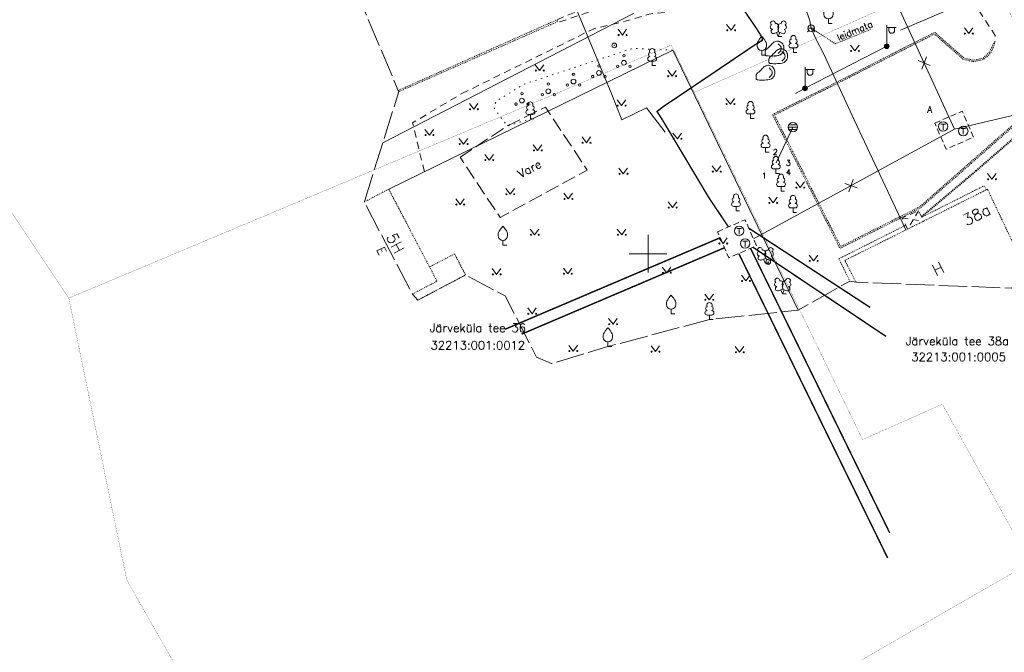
# Model space of a CAD drawing. Header units: metres. Extents: x 685671 to 686635, y 6588408 to 6589199.
# Tile 4 of 34: x 685733 to 685838, y 6588708 to 6588775. Entities that reach past the tile are written whole.
import ezdxf
from ezdxf.enums import TextEntityAlignment as Align

# ---------------------------------------------------------------- set-up
doc = ezdxf.new("R2010")
doc.units = ezdxf.units.M
for name, pattern in [('Kohtla-Järve PPA ühishoone G20$0$AAREKIVI', [0.02001, 0.01, -1e-05, 0.01]), ('Kohtla-Järve PPA ühishoone G20$0$ASFBET', [2.5, 1.5, -1]), ('Kohtla-Järve PPA ühishoone G20$0$HOONEKK', [4, 3, -1]), ('Kohtla-Järve PPA ühishoone G20$0$HOONEKP', [0.02001, 0.01, -1e-05, 0.01]), ('Kohtla-Järve PPA ühishoone G20$0$KATASTRIPIIR', [7, 4, -1, 1, -1]), ('Kohtla-Järve PPA ühishoone G20$0$KATUSEALL', [3.5, 1.25, -1, 1.25]), ('Kohtla-Järve PPA ühishoone G20$0$KOLVIK', [1.25, 0.25, -1]), ('Kohtla-Järve PPA ühishoone G20$0$KONTUUR', [1.85, 1.25, -0.6]), ('Kohtla-Järve PPA ühishoone G20$0$RAJATISP', [0.02001, 0.01, -1e-05, 0.01]), ('Kohtla-Järve PPA ühishoone G20$0$TOOPIIR', [7, 6, -1]), ('Kohtla-Järve PPA ühishoone G20$0$VIITJOON', [0.02001, 0.01, -1e-05, 0.01])]:
    doc.linetypes.add(name, pattern=pattern)
doc.layers.add('CON_sõidutee_äärekivi_8cm', color=1, linetype='Continuous')
for name, color, linetype, lineweight in [('Kohtla-Järve PPA ühishoone G20$0$AED', 250, 'Continuous', 13), ('Kohtla-Järve PPA ühishoone G20$0$HALJASTUS', 250, 'Continuous', 13), ('Kohtla-Järve PPA ühishoone G20$0$HOONE', 250, 'Continuous', 13), ('Kohtla-Järve PPA ühishoone G20$0$HOONEDET', 250, 'Continuous', 13), ('Kohtla-Järve PPA ühishoone G20$0$KPKAABEL', 250, 'Continuous', 13), ('Kohtla-Järve PPA ühishoone G20$0$MPKAABEL', 250, 'Continuous', 13), ('Kohtla-Järve PPA ühishoone G20$0$PIIR', 224, 'Continuous', 13), ('Kohtla-Järve PPA ühishoone G20$0$POST', 250, 'Continuous', 13), ('Kohtla-Järve PPA ühishoone G20$0$PUU', 250, 'Continuous', 13), ('Kohtla-Järve PPA ühishoone G20$0$RAJATIS', 250, 'Continuous', 13), ('Kohtla-Järve PPA ühishoone G20$0$RELJEEF', 250, 'Continuous', 13), ('Kohtla-Järve PPA ühishoone G20$0$SKKAEV', 250, 'Continuous', 13), ('Kohtla-Järve PPA ühishoone G20$0$SKTRASS', 250, 'Continuous', 13), ('Kohtla-Järve PPA ühishoone G20$0$TEE', 250, 'Continuous', 13), ('Kohtla-Järve PPA ühishoone G20$0$TKAEV', 250, 'Continuous', 13), ('Kohtla-Järve PPA ühishoone G20$0$TORUNR', 250, 'Continuous', 13), ('Kohtla-Järve PPA ühishoone G20$0$TTRASS', 250, 'Continuous', 13), ('Kohtla-Järve PPA ühishoone G20$0$VKAEV', 250, 'Continuous', 13), ('Kohtla-Järve PPA ühishoone G20$0$VORK', 250, 'Continuous', 13), ('Kohtla-Järve PPA ühishoone G20$0$VTRASS', 250, 'Continuous', 13)]:
    doc.layers.add(name, color=color, linetype=linetype, lineweight=lineweight)
doc.layers.add('Kohtla-Järve PPA ühishoone G20$0$MOOTPIIR', color=250, linetype='Continuous', lineweight=13, plot=False)
doc.styles.add('Kohtla-Järve PPA ühishoone G20$0$romanc', font='romanc.shx')
doc.styles.add('Kohtla-Järve PPA ühishoone G20$0$romans', font='romans.shx')
doc.linetypes.add('Kohtla-Järve PPA ühishoone G20$0$-2T-', pattern='A,10,-1.5,["2T",Kohtla-Järve PPA ühishoone G20$0$romans,S=1.4,R=0,X=-1.4,Y=-0.7],-1.5,10,-3', length=26)
doc.linetypes.add('Kohtla-Järve PPA ühishoone G20$0$-SK-', pattern='A,10,-1.5,["SK",Kohtla-Järve PPA ühishoone G20$0$romans,S=1.4,R=0,X=-1.4,Y=-0.7],-1.5,10,-3', length=26)
doc.linetypes.add('Kohtla-Järve PPA ühishoone G20$0$-T-', pattern='A,10,-1.5,["T",Kohtla-Järve PPA ühishoone G20$0$romans,S=1.4,R=0,X=-0.7,Y=-0.7],-1.5,10,-3', length=26)
doc.linetypes.add('Kohtla-Järve PPA ühishoone G20$0$-V-', pattern='A,10,-1.5,["V",Kohtla-Järve PPA ühishoone G20$0$romans,S=1.4,R=0,X=-0.7,Y=-0.7],-1.5,10,-3', length=26)
doc.linetypes.add('Kohtla-Järve PPA ühishoone G20$0$EP_KBL', pattern='A,8,-2,[138,mkm.shx,S=1,R=0,X=0,Y=0],1,[138,mkm.shx,S=1,R=0,X=0,Y=0],4,[138,mkm.shx,S=1,R=180,X=0,Y=0],1,[138,mkm.shx,S=1,R=180,X=0,Y=0],-2', length=18)
doc.linetypes.add('Kohtla-Järve PPA ühishoone G20$0$MP_KBL', pattern='A,8,-2,[138,mkm.shx,S=1,R=0,X=0,Y=0],6,[138,mkm.shx,S=1,R=180,X=0,Y=0],-2', length=18)
doc.linetypes.add('Kohtla-Järve PPA ühishoone G20$0$VO_AED', pattern='A,2.5,[135,mkm.shx,S=0.6,R=0,X=0,Y=0],5,[135,mkm.shx,S=0.6,R=180,X=0,Y=0],2.5', length=10)

# ---------------------------------------------------------------- blocks, each defined once
blk = doc.blocks.new('Kohtla-Järve PPA ühishoone G20$0$VKORIS')
at = {"color": 0, "linetype": 'Continuous'}
for p, q in [((0, 4), (0, -4)), ((-4, 0), (4, 0))]:
    blk.add_line(p, q, dxfattribs=at)
blk = doc.blocks.new('Kohtla-Järve PPA ühishoone G20$0$SOKAEV')
at = {"color": 0}
for p, q in [((-0.5, 0.5), (0.5, 0.5)), ((0, -0.7), (0, 0.5))]:
    blk.add_line(p, q, dxfattribs=at)
blk.add_circle((0, 0), 1, dxfattribs=at)
blk = doc.blocks.new('Kohtla-Järve PPA ühishoone G20$0$MURU')
at = {"color": 0, "linetype": 'Continuous'}
for p, q in [((-0.93, 1.21), (0, 0)), ((0, 0), (0.89, 1.21))]:
    blk.add_line(p, q, dxfattribs=at)
for centre in [(-0.8, 0), (0.86, 0)]:
    blk.add_ellipse(centre, major_axis=(0.0778, 0.0778), ratio=1, start_param=5.497787, end_param=11.780972, dxfattribs=at)
blk = doc.blocks.new('Kohtla-Järve PPA ühishoone G20$0$EITOOT')
at = {"color": 0, "linetype": 'Continuous'}
for p, q in [((-0.99, 0.99), (0.99, -0.99)), ((-0.99, -0.99), (0.99, 0.99))]:
    blk.add_line(p, q, dxfattribs=at)
blk = doc.blocks.new('Kohtla-Järve PPA ühishoone G20$0$LEHTP1')
at = {"layer": 'Kohtla-Järve PPA ühishoone G20$0$PUU', "linetype": 'Continuous'}
for p, q in [((0.48, 0.95), (-0.48, 0.95)), ((0, 0), (0, 0.95)), ((0.76, 0), (0, 0))]:
    blk.add_line(p, q, dxfattribs=at)
for centre, radius, start, end in [((-0.34, 2.35), 0.465, 109.0217, 253.1415), ((0, 3.04), 0.554, 332.5799, 207.4201), ((0.34, 2.35), 0.465, 286.8508, 70.9859), ((-0.47, 1.42), 0.475, 90.0016, 269.3953), ((0.47, 1.42), 0.475, 270.6047, 89.9984)]:
    blk.add_arc(centre, radius, start, end, dxfattribs=at)
blk = doc.blocks.new('Kohtla-Järve PPA ühishoone G20$0$KIVISU')
at = {"color": 0, "linetype": 'Continuous'}
for points, knots in [([(-2.05, -1.07), (-2.04, -0.8), (-2.04, -0.54), (-2.01, -0.27), (-1.97, 0.08), (-1.53, 0.24), (-1.29, 0.49), (-1.04, 0.75), (-0.8, 1), (-0.55, 1.26), (-0.34, 1.48), (-0.05, 1.63), (0.23, 1.74), (0.47, 1.83), (0.76, 1.79), (1.01, 1.68), (1.27, 1.57), (1.49, 1.44), (1.67, 1.18), (1.88, 0.88), (1.94, 0.57), (1.94, 0.27), (1.94, -0.06), (1.88, -0.38), (1.63, -0.71), (1.38, -1.04), (1.1, -1.21), (0.75, -1.27), (0.31, -1.34), (-0.13, -1.36), (-0.57, -1.37), (-0.91, -1.38), (-1.25, -1.37), (-1.59, -1.35), (-1.72, -1.34), (-1.9, -1.33), (-1.97, -1.21), (-2, -1.16), (-2.02, -1.12), (-2.05, -1.07)], [0, 0, 0, 0, 0.070434, 0.070434, 0.070434, 0.162491, 0.162491, 0.162491, 0.256397, 0.256397, 0.256397, 0.336931, 0.336931, 0.336931, 0.405721, 0.405721, 0.405721, 0.47853, 0.47853, 0.47853, 0.561997, 0.561997, 0.561997, 0.652379, 0.652379, 0.652379, 0.744099, 0.744099, 0.744099, 0.860503, 0.860503, 0.860503, 0.950211, 0.950211, 0.950211, 0.985821, 0.985821, 0.985821, 1, 1, 1, 1]), ([(0.73, 1.24), (0.88, 1.06), (1.04, 0.88), (1.2, 0.7), (1.41, 0.45), (1.46, -0.03), (1.24, -0.27), (1.07, -0.46), (0.89, -0.64), (0.72, -0.83)], [0, 0, 0, 0, 0.292091, 0.292091, 0.292091, 0.688198, 0.688198, 0.688198, 1, 1, 1, 1])]:
    blk.add_open_spline(points, degree=3, knots=knots, dxfattribs=at)
blk = doc.blocks.new('Kohtla-Järve PPA ühishoone G20$0$VILJA1')
at = {"layer": 'Kohtla-Järve PPA ühishoone G20$0$PUU', "linetype": 'Continuous'}
for p, q in [((0, 0), (0, 1)), ((0.8, 0), (0, 0))]:
    blk.add_line(p, q, dxfattribs=at)
at = {"layer": 'Kohtla-Järve PPA ühishoone G20$0$PUU', "linetype": 'Continuous', "flags": 128}
for points in [[(-1, 2), (-1, 2.3), (-0.98, 2.43), (-0.91, 2.69), (-0.79, 2.93), (-0.5, 3.4), (-0.18, 3.81), (0, 4)], [(1, 2), (1, 2.3), (0.98, 2.43), (0.91, 2.69), (0.79, 2.93), (0.5, 3.4), (0.18, 3.81), (0, 4)]]:
    blk.add_lwpolyline(points, dxfattribs=at)
at = {"layer": 'Kohtla-Järve PPA ühishoone G20$0$PUU', "linetype": 'Continuous'}
blk.add_arc((0, 2), 1, 180, 0, dxfattribs=at)
blk = doc.blocks.new('Kohtla-Järve PPA ühishoone G20$0$LEHTP2')
at = {"layer": 'Kohtla-Järve PPA ühishoone G20$0$PUU', "linetype": 'Continuous'}
for p, q in [((-0.88, 0.67), (0.01, 1.02)), ((0, 0), (-0.35, 0.88)), ((0, 0), (0.36, 0.88)), ((0.76, 0), (0, 0)), ((0.01, 1.02), (0.89, 0.66))]:
    blk.add_line(p, q, dxfattribs=at)
at = {"layer": 'Kohtla-Järve PPA ühishoone G20$0$PUU', "linetype": 'Continuous', "flags": 128}
blk.add_lwpolyline([(0.01, 2.01), (-0.03, 1.86), (-0.03, 1.82), (-0.01, 1.76), (0.03, 1.69), (0.04, 1.65), (0.01, 1.58), (-0.04, 1.48), (-0.05, 1.43), (-0.04, 1.4), (-0.02, 1.34), (0.05, 1.22), (0.06, 1.18), (0.05, 1.14), (0.02, 1.07), (0.01, 1.02)], dxfattribs=at)
at = {"layer": 'Kohtla-Järve PPA ühishoone G20$0$PUU', "linetype": 'Continuous'}
for centre, radius, start, end in [((-1.26, 2.01), 0.448, 111.4304, 274.4987), ((-1.11, 2.83), 0.512, 111.5027, 232.5173), ((-1.11, 2.83), 0.512, 350.4856, 111.5002), ((-0.44, 2.33), 0.448, 308.5041, 111.5725), ((0.48, 2.32), 0.45, 67.7016, 230.5126), ((1.16, 2.81), 0.512, 67.6168, 188.6314), ((1.29, 1.99), 0.448, 264.6183, 67.6866), ((1.16, 2.81), 0.512, 306.5997, 67.6143), ((-1.05, 1.12), 0.475, 111.5014, 291.5004), ((0.01, 1.53), 0.475, 66.7655, 111.5015), ((1.07, 1.1), 0.475, 247.6166, 67.6155)]:
    blk.add_arc(centre, radius, start, end, dxfattribs=at)
blk = doc.blocks.new('Kohtla-Järve PPA ühishoone G20$0$MEPOST')
at = {"color": 0, "linetype": 'Continuous', "const_width": 0.5}
blk.add_lwpolyline([(-0.25, 0, 1), (0.25, 0, 1)], format="xyb", close=True, dxfattribs=at)
at = {"color": 0}
blk.add_circle((0, 0), 0.5, dxfattribs=at)
blk = doc.blocks.new('Kohtla-Järve PPA ühishoone G20$0$VAPOST')
at = {"color": 0}
for p, q in [((0, 0.5), (0, 4.5)), ((0, 4), (2, 4)), ((0.45, 3.36), (0.45, 4)), ((1.68, 3.36), (1.68, 4))]:
    blk.add_line(p, q, dxfattribs=at)
blk.add_arc((1.07, 3.36), 0.613, 180, 0, dxfattribs=at)
blk = doc.blocks.new('Kohtla-Järve PPA ühishoone G20$0$VESIIB')
at = {"layer": 'Kohtla-Järve PPA ühishoone G20$0$VKAEV', "linetype": 'Continuous', "lineweight": 0}
for p, q in [((-0.7, 0), (0.7, 0)), ((-0.49, -0.49), (-0.77, -0.77)), ((0.49, -0.49), (0.77, -0.77))]:
    blk.add_line(p, q, dxfattribs=at)
blk.add_circle((0, 0), 0.7, dxfattribs=at)
blk = doc.blocks.new('Kohtla-Järve PPA ühishoone G20$0$BEPOST')
at = {"color": 0, "linetype": 'Continuous'}
for radius in [0.5, 0.0467]:
    blk.add_circle((0, 0), radius, dxfattribs=at)
blk = doc.blocks.new('Kohtla-Järve PPA ühishoone G20$0$PQQSAS')
at = {"color": 0, "linetype": 'Continuous'}
for centre, radius in [((0, 0), 0.5), ((0, 1.5), 0.25), ((-1.3, -0.75), 0.25), ((1.3, -0.75), 0.25)]:
    blk.add_circle(centre, radius, dxfattribs=at)
blk = doc.blocks.new('Kohtla-Järve PPA ühishoone G20$0$REKAEV')
at = {"layer": 'Kohtla-Järve PPA ühishoone G20$0$SKKAEV', "linetype": 'Continuous'}
for p, q in [((0.86, 0.5), (-0.86, 0.5)), ((-1, 0), (1, 0)), ((0.86, -0.5), (-0.86, -0.5))]:
    blk.add_line(p, q, dxfattribs=at)
blk.add_circle((0, 0), 1, dxfattribs=at)
blk = doc.blocks.new('Kohtla-Järve PPA ühishoone G20')
at = {"layer": 'Kohtla-Järve PPA ühishoone G20$0$AED', "linetype": 'Kohtla-Järve PPA ühishoone G20$0$VO_AED', "ltscale": 0.5, "flags": 128}
for points in [[(685802.63, 6588771.56), (685772.51, 6588756.84)], [(685802.63, 6588771.56), (685815.91, 6588744.02)]]:
    blk.add_lwpolyline(points, dxfattribs=at)
at = {"layer": 'Kohtla-Järve PPA ühishoone G20$0$HALJASTUS', "linetype": 'Kohtla-Järve PPA ühishoone G20$0$KOLVIK', "ltscale": 0.5, "flags": 128}
blk.add_lwpolyline([(685802.63, 6588771.56), (685798.38, 6588771.76), (685786.87, 6588767.97), (685783.92, 6588766.18), (685783.64, 6588765.51), (685785.06, 6588763.52), (685787.53, 6588764.28)], dxfattribs=at)
at = {"layer": 'Kohtla-Järve PPA ühishoone G20$0$HOONE', "linetype": 'Kohtla-Järve PPA ühishoone G20$0$HOONEKK', "ltscale": 0.5, "flags": 128}
blk.add_lwpolyline([(685780.08, 6588760.22), (685785.06, 6588763.52), (685789.12, 6588765.54), (685793.55, 6588758.86), (685784.32, 6588753.83)], close=True, dxfattribs=at)
at = {"layer": 'Kohtla-Järve PPA ühishoone G20$0$HOONE', "linetype": 'Kohtla-Järve PPA ühishoone G20$0$HOONEKP', "ltscale": 0.5, "flags": 128}
for points in [[(685775.03, 6588745.72), (685777.63, 6588747.09), (685772.51, 6588756.84), (685769.91, 6588755.47)], [(685822.05, 6588746.97), (685820.86, 6588749.29), (685835.99, 6588756.83), (685840.51, 6588747.27), (685838.56, 6588746.35)]]:
    blk.add_lwpolyline(points, dxfattribs=at)
at = {"layer": 'Kohtla-Järve PPA ühishoone G20$0$HOONE', "linetype": 'Kohtla-Järve PPA ühishoone G20$0$KATUSEALL', "ltscale": 0.5, "flags": 128}
blk.add_lwpolyline([(685827.52, 6588752.61), (685826.94, 6588753.78), (685828.67, 6588754.55), (685829.22, 6588753.45)], dxfattribs=at)
at = {"layer": 'Kohtla-Järve PPA ühishoone G20$0$HOONEDET', "linetype": 'Kohtla-Järve PPA ühishoone G20$0$HOONEKP', "ltscale": 0.5}
for p, q in [((685829.01, 6588753.87), (685835.64, 6588757.2)), ((685835.64, 6588757.2), (685835.86, 6588756.76)), ((685820.23, 6588749.46), (685827.32, 6588753.02)), ((685820.23, 6588749.46), (685821.39, 6588747.1))]:
    blk.add_line(p, q, dxfattribs=at)
at = {"layer": 'Kohtla-Järve PPA ühishoone G20$0$HOONEDET', "linetype": 'Kohtla-Järve PPA ühishoone G20$0$KATUSEALL', "ltscale": 0.5}
for p, q in [((685826.94, 6588753.78), (685829.22, 6588753.45)), ((685828.67, 6588754.55), (685827.52, 6588752.61))]:
    blk.add_line(p, q, dxfattribs=at)
at = {"layer": 'Kohtla-Järve PPA ühishoone G20$0$KPKAABEL', "linetype": 'Kohtla-Järve PPA ühishoone G20$0$EP_KBL', "ltscale": 0.5, "flags": 128}
blk.add_lwpolyline([(685762.05, 6588840.04), (685763.85, 6588836.43), (685765.98, 6588832.18), (685770.07, 6588824.03), (685771.83, 6588820.86), (685774.1, 6588816.68), (685775.49, 6588813.75), (685778.44, 6588807.54), (685780.32, 6588803.59), (685784.24, 6588795.34), (685785.47, 6588792.75), (685787.18, 6588789.13), (685787.67, 6588788.03), (685788.95, 6588784.73), (685791.56, 6588777.96), (685796.17, 6588766.88), (685797.23, 6588764.2), (685799.84, 6588765.45), (685801.82, 6588762.87)], dxfattribs=at)
at = {"layer": 'Kohtla-Järve PPA ühishoone G20$0$MOOTPIIR', "linetype": 'Kohtla-Järve PPA ühishoone G20$0$TOOPIIR', "ltscale": 0.5, "flags": 128}
blk.add_lwpolyline([(685869.39, 6588820.36), (685868.83, 6588821.41), (685866.78, 6588823.61), (685865.45, 6588823.51), (685863.75, 6588824.91), (685861.79, 6588826.66), (685858.02, 6588836.88), (685869.27, 6588843.8), (685869.4, 6588843.84), (685872.58, 6588845.59), (685872.67, 6588845.67), (685872.79, 6588845.77), (685874.12, 6588846.43), (685895.25, 6588852.39), (685895.42, 6588851.01), (685895.82, 6588849.47), (685900.77, 6588844.03), (685897.98, 6588839.45), (685898.78, 6588837.59), (685898.85, 6588837.34), (685900.96, 6588833.68), (685963.69, 6588860.24), (686030.15, 6588728.66), (685913, 6588656.9), (685845.28, 6588745.25), (685845.26, 6588745.26), (685841.65, 6588746.3), (685838.56, 6588746.35), (685822.05, 6588746.97), (685821.39, 6588747.1), (685815.91, 6588744.02), (685806.51, 6588743.02), (685795.75, 6588740.15), (685789.77, 6588738.35), (685788.18, 6588739.03), (685784.86, 6588745.53), (685780.66, 6588747.74), (685775.59, 6588745.08), (685775.03, 6588745.72), (685769.91, 6588755.47), (685769.91, 6588755.47), (685773.58, 6588767.17), (685773.52, 6588767.3), (685769.33, 6588777.24), (685784.89, 6588784.73), (685786.1, 6588789.94), (685785.18, 6588791.62), (685772.32, 6588802.65), (685764.19, 6588811.63), (685762.42, 6588819.31), (685761.39, 6588821.62), (685758.47, 6588823.58), (685757.7, 6588825.21), (685751.16, 6588833.73), (685755.1, 6588837.07), (685757.84, 6588836.48), (685758.52, 6588836.76), (685761.81, 6588839.94), (685765.15, 6588841.34), (685773.31, 6588841.87), (685774.93, 6588838.99), (685775.39, 6588838.11), (685792.17, 6588826), (685797.26, 6588822.26), (685801.47, 6588821.2), (685801.51, 6588819.81), (685809.93, 6588822.73), (685825.06, 6588821.87), (685826.27, 6588817.28), (685828.05, 6588813.4), (685829.3, 6588810.98), (685829.58, 6588810.29), (685830.52, 6588808.63), (685830.72, 6588807.17), (685831.93, 6588804.69), (685832.02, 6588804.48)], close=True, dxfattribs=at)
at = {"layer": 'Kohtla-Järve PPA ühishoone G20$0$MPKAABEL', "linetype": 'Kohtla-Järve PPA ühishoone G20$0$MP_KBL', "ltscale": 0.5, "flags": 128}
for points in [[(685826.75, 6588773.7), (685866.29, 6588790.53), (685869.04, 6588790.15), (685878.37, 6588780.26)], [(685825.3, 6588771.98), (685816.64, 6588767.53), (685815.64, 6588766.98)]]:
    blk.add_lwpolyline(points, dxfattribs=at)
at = {"layer": 'Kohtla-Järve PPA ühishoone G20$0$PIIR', "color": 1, "linetype": 'Kohtla-Järve PPA ühishoone G20$0$KATASTRIPIIR', "ltscale": 0.5, "const_width": 0.02, "flags": 128}
for points in [[(685716.77, 6588778.03), (685738.6, 6588745.29), (685802.47, 6588772.1), (685804.91, 6588767.09), (685835.53, 6588780.71), (685915.31, 6588816.21), (685960.71, 6588836.42), (686035.3, 6588866.66), (686082.42, 6588884.69), (686148.48, 6588896.21), (686183.88, 6588895.46), (686240.01, 6588901.9), (686274.8, 6588910.49), (686271.24, 6588941.96), (686238.78, 6588948.4), (686130.81, 6588924.43), (686104.96, 6588925.39), (686039.54, 6588902.75), (686019.81, 6588895.45), (686016.25, 6588904.34), (686012.28, 6588908.21), (686004.31, 6588910.86), (685980.69, 6588900.73), (685976.21, 6588892.56), (685976.32, 6588887.19), (685977.59, 6588884.03), (685959.72, 6588876.63), (685889.56, 6588848.2), (685814.52, 6588817.68), (685790.98, 6588808.16), (685716.77, 6588778.03)], [(685716.77, 6588778.03), (685738.6, 6588745.29), (685802.47, 6588772.1), (685804.91, 6588767.09), (685835.53, 6588780.71), (685915.31, 6588816.21), (685960.71, 6588836.42), (686035.3, 6588866.66), (686082.42, 6588884.69), (686148.48, 6588896.21), (686183.88, 6588895.46), (686240.01, 6588901.9), (686274.8, 6588910.49), (686271.24, 6588941.96), (686238.78, 6588948.4), (686130.81, 6588924.43), (686104.96, 6588925.39), (686039.54, 6588902.75), (686019.81, 6588895.45), (686016.25, 6588904.34), (686012.28, 6588908.21), (686004.31, 6588910.86), (685980.69, 6588900.73), (685976.21, 6588892.56), (685976.32, 6588887.19), (685977.59, 6588884.03), (685959.72, 6588876.63), (685889.56, 6588848.2), (685814.52, 6588817.68), (685790.98, 6588808.16), (685716.77, 6588778.03)], [(685867.66, 6588721.37), (685835.53, 6588780.71), (685804.91, 6588767.09), (685822.74, 6588730.3), (685831.2, 6588734.05), (685840.53, 6588717.22), (685845.22, 6588708.79), (685859.82, 6588716.95), (685865.09, 6588719.91), (685867.66, 6588721.37)], [(685802.47, 6588772.1), (685738.6, 6588745.29), (685744.74, 6588715.43), (685767.62, 6588675.28), (685812.71, 6588701.21), (685820.62, 6588705.77), (685827.86, 6588709.96), (685835.65, 6588714.44), (685840.53, 6588717.22), (685831.2, 6588734.05), (685822.74, 6588730.3), (685804.91, 6588767.09), (685802.47, 6588772.1)]]:
    blk.add_lwpolyline(points, dxfattribs=at)
at = {"layer": 'Kohtla-Järve PPA ühishoone G20$0$RAJATIS', "linetype": 'Kohtla-Järve PPA ühishoone G20$0$RAJATISP', "ltscale": 0.5, "flags": 128}
for points in [[(685779.49, 6588749.98), (685780.66, 6588747.74), (685775.59, 6588745.08)], [(685779.49, 6588749.98), (685776.84, 6588748.59)]]:
    blk.add_lwpolyline(points, dxfattribs=at)
at = {"layer": 'Kohtla-Järve PPA ühishoone G20$0$SKTRASS', "linetype": 'Kohtla-Järve PPA ühishoone G20$0$-SK-', "ltscale": 0.5, "flags": 128}
for points in [[(685771.88, 6588761.75), (685798.47, 6588775.46)], [(685813.59, 6588759.61), (685815.36, 6588763.41)]]:
    blk.add_lwpolyline(points, dxfattribs=at)
at = {"layer": 'Kohtla-Järve PPA ühishoone G20$0$TEE', "linetype": 'Kohtla-Järve PPA ühishoone G20$0$ASFBET', "ltscale": 0.5, "flags": 128}
for points in [[(685810.57, 6588783.49), (685801.55, 6588779.48), (685796.31, 6588777.31), (685790.27, 6588774.75)], [(685816.58, 6588777.8), (685823.85, 6588780.12), (685829.28, 6588781.57), (685831.41, 6588781.83), (685832.93, 6588778.98), (685836.81, 6588773.13), (685836.74, 6588772.2)], [(685815.58, 6588779.86), (685810.78, 6588778.57), (685802.72, 6588777.37), (685800.16, 6588777.72), (685796.54, 6588776.57), (685790.52, 6588774.52)], [(685816.58, 6588777.8), (685810.76, 6588776.65), (685803.05, 6588775.72), (685800.11, 6588775.39), (685797.58, 6588774.63), (685794.26, 6588773.83)], [(685780.26, 6588766.97), (685794.26, 6588773.83)], [(685776.29, 6588758.68), (685775.05, 6588763.88), (685780.26, 6588766.97)]]:
    blk.add_lwpolyline(points, dxfattribs=at)
at = {"layer": 'Kohtla-Järve PPA ühishoone G20$0$TEE', "linetype": 'Kohtla-Järve PPA ühishoone G20$0$AAREKIVI', "ltscale": 0.5, "flags": 128}
for points in [[(685773.52, 6588767.3), (685790.27, 6588774.75), (685790.45, 6588774.61), (685773.58, 6588767.17)], [(685827.54, 6588772.02), (685830.4, 6588773.45), (685833.51, 6588770.72), (685834.5, 6588770.5), (685835.5, 6588770.71), (685836.21, 6588771.36), (685836.6, 6588772.26)], [(685827.61, 6588771.88), (685830.37, 6588773.27), (685833.44, 6588770.58), (685834.5, 6588770.35), (685835.57, 6588770.57), (685836.34, 6588771.27), (685836.74, 6588772.2)], [(685827.54, 6588772.02), (685820.84, 6588768.59), (685813.19, 6588764.75), (685820.35, 6588750.56), (685826.67, 6588753.73), (685828.86, 6588754.84), (685834.24, 6588759.55)], [(685827.61, 6588771.88), (685820.91, 6588768.46), (685813.4, 6588764.69), (685820.42, 6588750.76), (685826.6, 6588753.87), (685828.78, 6588754.96), (685834.14, 6588759.67)], [(685836.6, 6588772.26), (685836.74, 6588772.2)], [(685834.14, 6588759.67), (685838.54, 6588763.53), (685839.47, 6588764.16), (685840.52, 6588764.29), (685841.45, 6588764.04), (685842.17, 6588763.52), (685842.98, 6588762.5), (685846.89, 6588755.79), (685849, 6588752.14), (685852.39, 6588746.6)], [(685834.24, 6588759.55), (685838.63, 6588763.41), (685839.52, 6588764.01), (685840.51, 6588764.14), (685841.38, 6588763.91), (685842.06, 6588763.41), (685842.85, 6588762.41), (685846.76, 6588755.72), (685848.87, 6588752.07), (685852.26, 6588746.52)], [(685834.76, 6588758.82), (685839.08, 6588762.57), (685840.01, 6588762.98), (685841.95, 6588763.35)], [(685834.81, 6588758.76), (685839.13, 6588762.5), (685840.03, 6588762.9), (685841.96, 6588763.27)], [(685834.76, 6588758.82), (685828.97, 6588753.94)], [(685834.81, 6588758.76), (685829.01, 6588753.87)]]:
    blk.add_lwpolyline(points, dxfattribs=at)
at = {"layer": 'Kohtla-Järve PPA ühishoone G20$0$TTRASS', "linetype": 'Kohtla-Järve PPA ühishoone G20$0$-2T-', "ltscale": 0.5, "const_width": 0.15, "flags": 128}
for points in [[(685766.48, 6588841.42), (685770.09, 6588835.15), (685771.03, 6588833.15), (685776.3, 6588825.63), (685781.93, 6588817.48), (685789.56, 6588806.73), (685794.83, 6588798.39), (685811.66, 6588773.62)], [(685811.66, 6588773.62), (685812.11, 6588772.85), (685812.1, 6588772.6), (685811.29, 6588772.1), (685803.03, 6588766.53), (685801.69, 6588765.64), (685800.95, 6588765.07), (685801.49, 6588764.24), (685806.5, 6588755.85), (685808.53, 6588752.83)]]:
    blk.add_lwpolyline(points, dxfattribs=at)
at = {"layer": 'Kohtla-Järve PPA ühishoone G20$0$TTRASS', "linetype": 'Kohtla-Järve PPA ühishoone G20$0$-2T-', "ltscale": 0.5, "flags": 128}
for points in [[(685824.49, 6588780.6), (685832.5, 6588763.19)], [(685832.5, 6588763.19), (685851.39, 6588767.63)], [(685811.17, 6588751.56), (685832.5, 6588763.19)]]:
    blk.add_lwpolyline(points, dxfattribs=at)
at = {"layer": 'Kohtla-Järve PPA ühishoone G20$0$TTRASS', "linetype": 'Kohtla-Järve PPA ühishoone G20$0$KONTUUR', "ltscale": 0.5, "flags": 128}
for points in [[(685830.39, 6588763.84), (685833.31, 6588765.1), (685834.51, 6588762.34), (685831.59, 6588761.07), (685830.39, 6588763.84)], [(685807.37, 6588752.33), (685810.29, 6588753.59), (685811.49, 6588750.83), (685808.57, 6588749.56), (685807.37, 6588752.33)]]:
    blk.add_lwpolyline(points, dxfattribs=at)
at = {"layer": 'Kohtla-Järve PPA ühishoone G20$0$TTRASS', "linetype": 'Kohtla-Järve PPA ühishoone G20$0$-T-', "ltscale": 0.5, "const_width": 0.15, "flags": 128}
for points in [[(685810.68, 6588752.7), (685823.55, 6588744.3)], [(685784.84, 6588741.99), (685807.65, 6588751.69)], [(685786.59, 6588741.47), (685808.11, 6588750.63)], [(685810.87, 6588750.56), (685825.62, 6588720.41)], [(685811.14, 6588750.67), (685825.23, 6588741.23)], [(685809.62, 6588750.02), (685825.39, 6588717.77)]]:
    blk.add_lwpolyline(points, dxfattribs=at)
at = {"layer": 'Kohtla-Järve PPA ühishoone G20$0$VTRASS', "linetype": 'Kohtla-Järve PPA ühishoone G20$0$-V-', "ltscale": 0.5, "flags": 128}
blk.add_lwpolyline([(685803.25, 6588802.88), (685812.68, 6588784), (685816.65, 6588776.11), (685817.14, 6588774.68), (685817.3, 6588773.9), (685817.74, 6588772.85), (685818.62, 6588771.15), (685821.84, 6588764.19), (685827.32, 6588752.51)], dxfattribs=at)
at = {"layer": 'Kohtla-Järve PPA ühishoone G20$0$VTRASS', "linetype": 'Kohtla-Järve PPA ühishoone G20$0$VIITJOON', "ltscale": 0.5, "flags": 128}
blk.add_lwpolyline([(685817.3, 6588773.9), (685819.85, 6588772.24), (685823.68, 6588773.8)], dxfattribs=at)
at = {"layer": 'Kohtla-Järve PPA ühishoone G20$0$HALJASTUS', "linetype": 'Continuous', "xscale": 0.5, "yscale": 0.5, "zscale": 0.5}
for p in [(685797.29, 6588773.17), (685808.8, 6588773.67), (685834, 6588773.33), (685821.92, 6588771.49), (685788.51, 6588769.41), (685802.55, 6588768.81), (685797.19, 6588765.69), (685808.73, 6588765.85), (685781.53, 6588765.31), (685776.82, 6588762.57), (685780.44, 6588761.61), (685793.47, 6588761.76), (685803.11, 6588762.18), (685788.3, 6588760.94), (685783.16, 6588759.92), (685797.38, 6588758.46), (685807.27, 6588758.7), (685836.45, 6588757.88), (685785.39, 6588756.3), (685816.13, 6588757.01), (685780.08, 6588755.21), (685791.55, 6588755.8), (685813.26, 6588755.38), (685802.6, 6588754.89), (685787.98, 6588752), (685797.21, 6588752), (685807.96, 6588751.08), (685817.54, 6588749.23), (685783.95, 6588747.81), (685791.49, 6588747.87), (685801.98, 6588747.98), (685810.37, 6588747.12), (685806.48, 6588745.12), (685787.71, 6588743.64), (685796.29, 6588742.52), (685792.07, 6588739.68), (685800.78, 6588739.62), (685809.71, 6588739.56)]:
    blk.add_blockref('Kohtla-Järve PPA ühishoone G20$0$MURU', p, dxfattribs=at)
at = {"layer": 'Kohtla-Järve PPA ühishoone G20$0$HALJASTUS', "ltscale": 0.5, "xscale": 0.5, "yscale": 0.5, "zscale": 0.5}
for p in [(685797.44, 6588770.23), (685794.79, 6588769.15), (685792.1, 6588768.24), (685789.43, 6588767.22), (685786.64, 6588766.22)]:
    blk.add_blockref('Kohtla-Järve PPA ühishoone G20$0$PQQSAS', p, dxfattribs=at)
at = {"layer": 'Kohtla-Järve PPA ühishoone G20$0$POST', "ltscale": 0.5, "xscale": 0.5, "yscale": 0.5, "zscale": 0.5}
for name, p in [('Kohtla-Järve PPA ühishoone G20$0$VAPOST', (685825.3, 6588771.98)), ('Kohtla-Järve PPA ühishoone G20$0$MEPOST', (685825.3, 6588771.98)), ('Kohtla-Järve PPA ühishoone G20$0$VAPOST', (685816.64, 6588767.53)), ('Kohtla-Järve PPA ühishoone G20$0$MEPOST', (685816.64, 6588767.53))]:
    blk.add_blockref(name, p, dxfattribs=at)
at = {"layer": 'Kohtla-Järve PPA ühishoone G20$0$POST', "linetype": 'Continuous', "xscale": 0.5, "yscale": 0.5, "zscale": 0.5}
for p in [(685796.42, 6588772.07), (685812.74, 6588749.12)]:
    blk.add_blockref('Kohtla-Järve PPA ühishoone G20$0$BEPOST', p, dxfattribs=at)
at = {"layer": 'Kohtla-Järve PPA ühishoone G20$0$PUU', "ltscale": 0.5, "xscale": 0.5, "yscale": 0.5, "zscale": 0.5}
for name, p in [('Kohtla-Järve PPA ühishoone G20$0$VILJA1', (685819.13, 6588774.38)), ('Kohtla-Järve PPA ühishoone G20$0$LEHTP2', (685813.8, 6588773)), ('Kohtla-Järve PPA ühishoone G20$0$VILJA1', (685812.06, 6588771.03)), ('Kohtla-Järve PPA ühishoone G20$0$LEHTP1', (685815.41, 6588771.33)), ('Kohtla-Järve PPA ühishoone G20$0$LEHTP1', (685810.86, 6588764.33)), ('Kohtla-Järve PPA ühishoone G20$0$LEHTP1', (685812.46, 6588760.76)), ('Kohtla-Järve PPA ühishoone G20$0$LEHTP1', (685813.55, 6588758.51)), ('Kohtla-Järve PPA ühishoone G20$0$LEHTP1', (685814.1, 6588756.63)), ('Kohtla-Järve PPA ühishoone G20$0$LEHTP1', (685815.37, 6588754.38))]:
    blk.add_blockref(name, p, dxfattribs=at)
at = {"layer": 'Kohtla-Järve PPA ühishoone G20$0$PUU', "linetype": 'Continuous', "xscale": 0.5, "yscale": 0.5, "zscale": 0.5}
for name, p in [('Kohtla-Järve PPA ühishoone G20$0$LEHTP1', (685800.44, 6588769.94)), ('Kohtla-Järve PPA ühishoone G20$0$LEHTP1', (685787.53, 6588764.28)), ('Kohtla-Järve PPA ühishoone G20$0$LEHTP1', (685809.33, 6588754.53)), ('Kohtla-Järve PPA ühishoone G20$0$VILJA1', (685784.62, 6588750.91)), ('Kohtla-Järve PPA ühishoone G20$0$LEHTP2', (685812.42, 6588748.99)), ('Kohtla-Järve PPA ühishoone G20$0$LEHTP2', (685814.26, 6588745.74)), ('Kohtla-Järve PPA ühishoone G20$0$VILJA1', (685802.45, 6588743.61)), ('Kohtla-Järve PPA ühishoone G20$0$LEHTP1', (685806.51, 6588743.02)), ('Kohtla-Järve PPA ühishoone G20$0$VILJA1', (685795.75, 6588740.15))]:
    blk.add_blockref(name, p, dxfattribs=at)
at = {"layer": 'Kohtla-Järve PPA ühishoone G20$0$RELJEEF', "ltscale": 0.5, "xscale": 0.5, "yscale": 0.5, "zscale": 0.5}
for p in [(685813.44, 6588771.63), (685813.83, 6588770.82), (685812.48, 6588769.08)]:
    blk.add_blockref('Kohtla-Järve PPA ühishoone G20$0$KIVISU', p, dxfattribs=at)
at = {"layer": 'Kohtla-Järve PPA ühishoone G20$0$SKKAEV', "ltscale": 0.5, "xscale": 0.5, "yscale": 0.5, "zscale": 0.5}
blk.add_blockref('Kohtla-Järve PPA ühishoone G20$0$REKAEV', (685815.36, 6588763.41), dxfattribs=at)
at = {"layer": 'Kohtla-Järve PPA ühishoone G20$0$TKAEV', "xscale": 0.5, "yscale": 0.5, "zscale": 0.5}
for p in [(685831.28, 6588763.48), (685833.42, 6588763)]:
    blk.add_blockref('Kohtla-Järve PPA ühishoone G20$0$SOKAEV', p, dxfattribs=at)
at = {"layer": 'Kohtla-Järve PPA ühishoone G20$0$TKAEV', "linetype": 'Continuous', "xscale": 0.5, "yscale": 0.5, "zscale": 0.5}
for p in [(685809.66, 6588752.41), (685810.29, 6588751.08)]:
    blk.add_blockref('Kohtla-Järve PPA ühishoone G20$0$SOKAEV', p, dxfattribs=at)
at = {"layer": 'Kohtla-Järve PPA ühishoone G20$0$TTRASS', "ltscale": 0.5}
for p, xscale, yscale, zscale, rotation in [((685829.27, 6588770.21), 0.5, 0.5, 0.5, 293.5128712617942), ((685821.51, 6588757.2), 0.4999999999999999, 0.4999999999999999, 0.4999999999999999, 25.41054962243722)]:
    blk.add_blockref('Kohtla-Järve PPA ühishoone G20$0$EITOOT', p, dxfattribs=dict(at, xscale=xscale, yscale=yscale, zscale=zscale, rotation=rotation))
at = {"layer": 'Kohtla-Järve PPA ühishoone G20$0$VKAEV', "ltscale": 0.5, "xscale": 0.5, "yscale": 0.5, "zscale": 0.5}
blk.add_blockref('Kohtla-Järve PPA ühishoone G20$0$VESIIB', (685817.3, 6588773.9), dxfattribs=at)
at = {"layer": 'Kohtla-Järve PPA ühishoone G20$0$VORK', "xscale": 0.5, "yscale": 0.5, "zscale": 0.5}
blk.add_blockref('Kohtla-Järve PPA ühishoone G20$0$VKORIS', (685800, 6588750), dxfattribs=at)
at = {"layer": 'Kohtla-Järve PPA ühishoone G20$0$HOONE', "ltscale": 0.5, "style": 'Kohtla-Järve PPA ühishoone G20$0$romans'}
blk.add_text('Vare', height=0.9, rotation=28.0585, dxfattribs=at).set_placement((685787.44, 6588758.99), align=Align.MIDDLE_CENTER)
at = {"layer": 'Kohtla-Järve PPA ühishoone G20$0$HOONE', "linetype": 'Continuous', "style": 'Kohtla-Järve PPA ühishoone G20$0$romanc'}
for s, height, rotation, p in [('38a', 1.2, 26.465, (685834.84, 6588754.12)), ('5H', 1.2, 297.7097, (685773.22, 6588751.11)), ('E', 0.9, 297.7097, (685771.75, 6588750.31)), ('H', 1.2, 26.465, (685830.75, 6588748.39))]:
    blk.add_text(s, height=height, rotation=rotation, dxfattribs=at).set_placement(p, align=Align.MIDDLE_CENTER)
at = {"layer": 'Kohtla-Järve PPA ühishoone G20$0$PIIR', "color": 164, "ltscale": 0.5, "style": 'Kohtla-Järve PPA ühishoone G20$0$romans'}
for s, p in [('Järveküla tee 36', (685781.96, 6588742.14)), ('32213:001:0012', (685781.96, 6588740.29))]:
    blk.add_text(s, height=0.9, dxfattribs=at).set_placement(p, align=Align.MIDDLE)
at = {"layer": 'Kohtla-Järve PPA ühishoone G20$0$PIIR', "color": 164, "style": 'Kohtla-Järve PPA ühishoone G20$0$romanc'}
for s, p in [('Järveküla tee 38a', (685832.79, 6588740.74)), ('32213:001:0005', (685832.92, 6588739.06))]:
    blk.add_text(s, height=0.9, dxfattribs=at).set_placement(p, align=Align.MIDDLE)
at = {"layer": 'Kohtla-Järve PPA ühishoone G20$0$TEE', "linetype": 'Continuous', "style": 'Kohtla-Järve PPA ühishoone G20$0$romanc'}
blk.add_text('A', height=0.7, dxfattribs=at).set_placement((685829.86, 6588765.28), align=Align.MIDDLE_CENTER)
at = {"layer": 'Kohtla-Järve PPA ühishoone G20$0$TORUNR', "style": 'Kohtla-Järve PPA ühishoone G20$0$romanc'}
for s, p in [('2', (685813.49, 6588760.78)), ('3', (685814.87, 6588759.62)), ('4', (685814.89, 6588758.62)), ('1', (685812.31, 6588758.26))]:
    blk.add_text(s, height=0.6, dxfattribs=at).set_placement(p, align=Align.MIDDLE_CENTER)
at = {"layer": 'Kohtla-Järve PPA ühishoone G20$0$VTRASS', "linetype": 'Kohtla-Järve PPA ühishoone G20$0$-V-', "ltscale": 0.5, "style": 'Kohtla-Järve PPA ühishoone G20$0$romanc'}
blk.add_text('leidmata', height=0.7, rotation=22.3619, dxfattribs=at).set_placement((685821.92, 6588773.63), align=Align.MIDDLE_CENTER)

msp = doc.modelspace()

# ---------------------------------------------------------------- linework, layer by layer
at = {"layer": 'CON_sõidutee_äärekivi_8cm', "color": 18, "true_color": 0x000000, "const_width": 0.02}
for points in [[(685813.896, 6588763.36), (685813.194, 6588764.752), (685830.396, 6588773.451), (685833.54, 6588770.691)], [(685814.035, 6588763.417), (685813.397, 6588764.687), (685830.373, 6588773.271), (685833.441, 6588770.578)]]:
    msp.add_lwpolyline(points, dxfattribs=at)

# ---------------------------------------------------------------- block references
at = {"color": 251, "true_color": 0x636466}
msp.add_blockref('Kohtla-Järve PPA ühishoone G20', (0, 0), dxfattribs=at)

doc.saveas('drawing.dxf')
